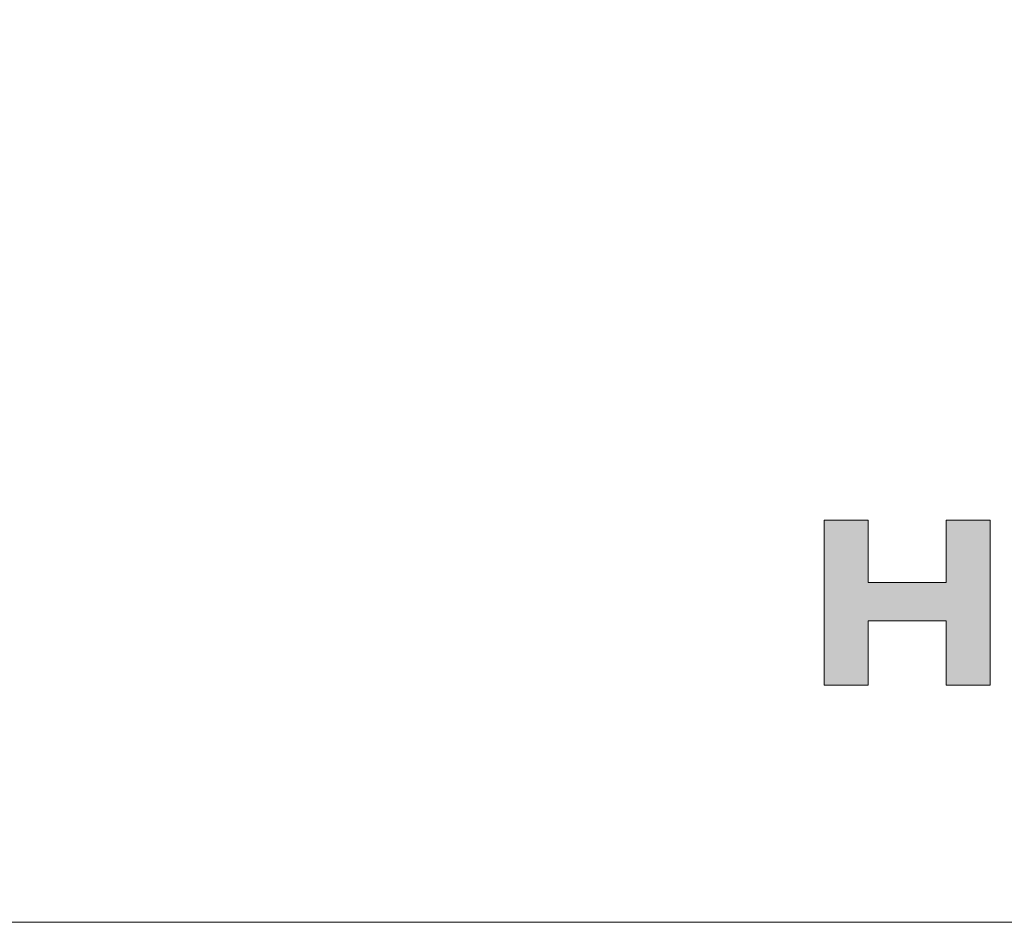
# Model space of a CAD drawing. Header units: millimetres. Extents: x 7 to 595, y -296 to -6.
# Tile 113 of 131: x 437 to 456, y -147 to -129. Entities that reach past the tile are written whole.
import ezdxf

# ---------------------------------------------------------------- set-up
doc = ezdxf.new("R2010")
doc.units = ezdxf.units.MM
doc.header["$MEASUREMENT"] = 0
doc.layers.add('Layer 1', color=7, linetype='Continuous', lineweight=0)

# ---------------------------------------------------------------- blocks, each defined once
blk = doc.blocks.new('Block_35')
at = {"layer": 'Layer 1', "true_color": 0x010101, "transparency": 33554687}
blk.add_hatch(color=18, dxfattribs=at).paths.add_polyline_path([(452.628, -142.143), (452.628, -138.968), (453.475, -138.968), (453.475, -140.17), (454.977, -140.17), (454.977, -138.968), (455.824, -138.968), (455.824, -142.143), (454.977, -142.143), (454.977, -140.911), (453.475, -140.911), (453.475, -142.143)])
at = {"layer": 'Layer 1'}
blk.add_lwpolyline([(452.628, -142.143), (452.628, -138.968), (453.475, -138.968), (453.475, -140.17), (454.977, -140.17), (454.977, -138.968), (455.824, -138.968), (455.824, -142.143), (454.977, -142.143), (454.977, -140.911), (453.475, -140.911), (453.475, -142.143)], close=True, dxfattribs=at)
at = {"layer": 'Layer 1', "color": 240, "lineweight": 0, "true_color": 0xed2224}
blk.add_open_spline([(496.406, -118.691), (496.406, -118.691), (496.406, -146.709), (496.406, -146.709), (496.406, -146.709), (426.406, -146.709), (426.406, -146.709), (426.406, -146.709), (426.406, -120.709), (426.406, -120.709), (426.406, -115.209), (430.906, -110.709), (436.406, -110.709), (436.406, -110.709), (496.406, -110.709), (496.406, -110.709)], degree=3, knots=[0, 0, 0, 0, 1, 1, 1, 2, 2, 2, 3, 3, 3, 4, 4, 4, 5, 5, 5, 5], dxfattribs=at)
blk = doc.blocks.new('Block_34')
at = {"layer": 'Layer 1'}
blk.add_blockref('Block_35', (0, 0), dxfattribs=at)

msp = doc.modelspace()

# ---------------------------------------------------------------- block references
at = {"layer": 'Layer 1'}
msp.add_blockref('Block_34', (0, 0), dxfattribs=at)

doc.saveas('drawing.dxf')
